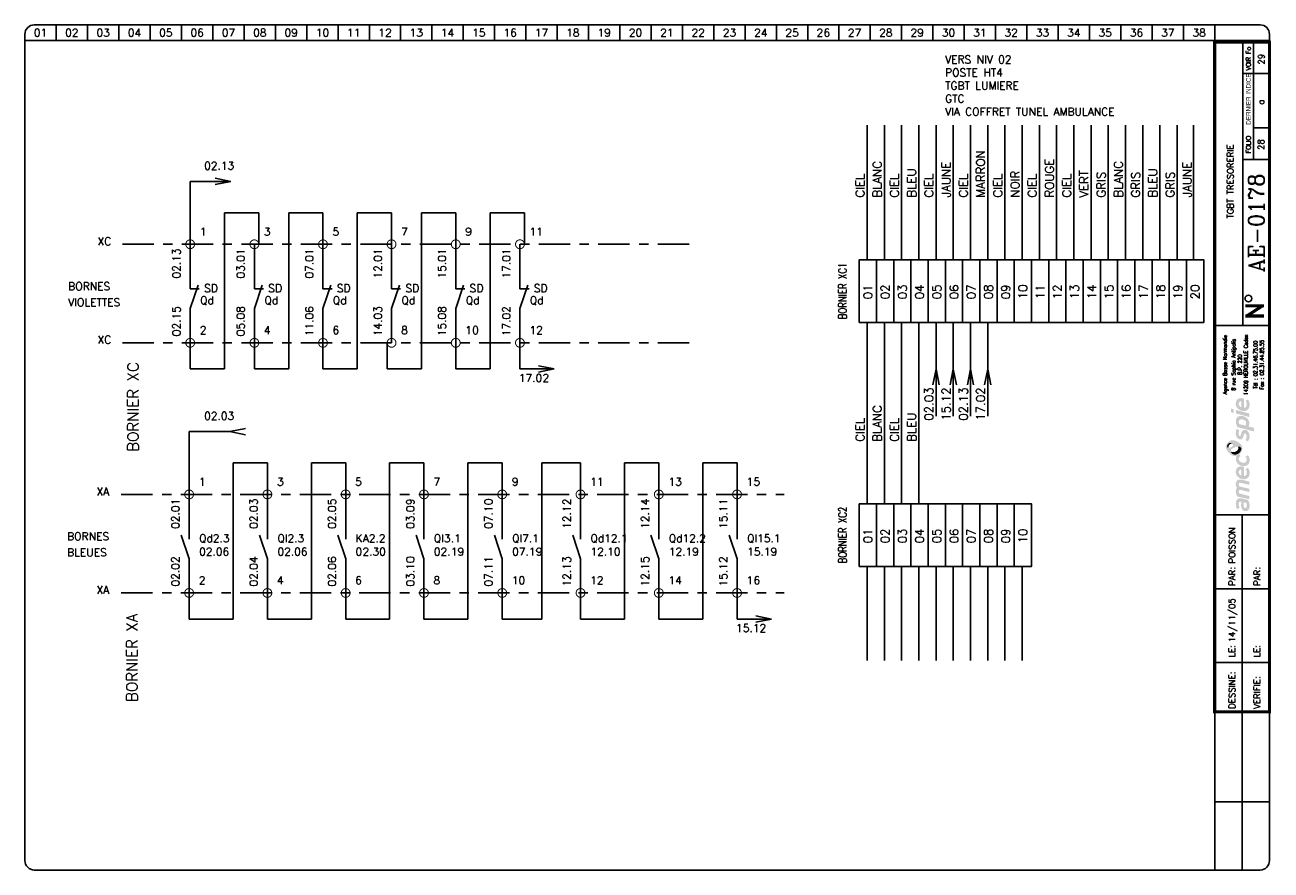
# Model space of a CAD drawing. Header units: inches. Extents: x -3 to 395, y 0 to 270.
import ezdxf
from ezdxf.enums import TextEntityAlignment as Align

# ---------------------------------------------------------------- set-up
doc = ezdxf.new("R2010")
doc.units = ezdxf.units.IN
doc.header["$LTSCALE"] = 20
doc.header["$MEASUREMENT"] = 0
doc.linetypes.add('AXES', pattern=[0.95, 0.5, -0.15, 0.15, -0.15])
for name, color, linetype in [('TEXTE', 3, 'Continuous'), ('TRAIAXE', 6, 'AXES'), ('TRAIFIN', 1, 'Continuous'), ('TRAIGROS', 2, 'Continuous'), ('TRAIMOY', 4, 'Continuous')]:
    doc.layers.add(name, color=color, linetype=linetype)
doc.styles.add('ROMANC', font='romanc')
doc.styles.add('ROMANS8', font='ROMANS8.shx')
doc.styles.get("Standard").update_dxf_attribs({"font": 'simplex.shx'})
doc.styles.add('TXT', font='txt', dxfattribs={"width": 0.8})

# ---------------------------------------------------------------- blocks, each defined once
blk = doc.blocks.new('FDP-DIV-CHU')
at = {"layer": 'TEXTE', "color": 7, "const_width": 1}
for points in [[(355.56, 551.92), (349.56, 551.92)], [(350.06, 548.67), (355.06, 551.92)], [(355.56, 548.67), (349.56, 548.67)]]:
    blk.add_lwpolyline(points, dxfattribs=at)
at = {"layer": 'TEXTE', "color": 7}
blk.add_circle((350.57, 554.25), 1.08, dxfattribs=at)
at = {"layer": 'TRAIFIN', "color": 7}
for p, q in [((-30.19, 641.67), (-30.19, 636.67)), ((-20.19, 641.67), (-20.19, 636.67)), ((-10.19, 641.67), (-10.19, 636.67)), ((-0.19, 641.67), (-0.19, 636.67)), ((9.81, 641.67), (9.81, 636.67)), ((19.81, 641.67), (19.81, 636.67)), ((29.81, 641.67), (29.81, 636.67)), ((39.81, 641.67), (39.81, 636.67)), ((49.81, 641.67), (49.81, 636.67)), ((59.81, 641.67), (59.81, 636.67)), ((69.81, 641.67), (69.81, 636.67)), ((79.81, 641.67), (79.81, 636.67)), ((89.81, 641.67), (89.81, 636.67)), ((99.81, 641.67), (99.81, 636.67)), ((109.81, 641.67), (109.81, 636.67)), ((119.81, 641.67), (119.81, 636.67)), ((129.81, 641.67), (129.81, 636.67)), ((139.81, 641.67), (139.81, 636.67)), ((149.81, 641.67), (149.81, 636.67)), ((159.81, 641.67), (159.81, 636.67)), ((169.81, 641.67), (169.81, 636.67)), ((179.81, 641.67), (179.81, 636.67)), ((189.81, 641.67), (189.81, 636.67)), ((199.81, 641.67), (199.81, 636.67)), ((209.81, 641.67), (209.81, 636.67)), ((219.81, 641.67), (219.81, 636.67)), ((229.81, 641.67), (229.81, 636.67)), ((239.81, 641.67), (239.81, 636.67)), ((249.81, 641.67), (249.81, 636.67)), ((259.81, 641.67), (259.81, 636.67)), ((269.81, 641.67), (269.81, 636.67)), ((279.81, 641.67), (279.81, 636.67)), ((289.81, 641.67), (289.81, 636.67)), ((299.81, 641.67), (299.81, 636.67)), ((309.81, 641.67), (309.81, 636.67)), ((319.81, 641.67), (319.81, 636.67)), ((329.81, 641.67), (329.81, 636.67)), ((339.81, 641.67), (339.81, 636.67)), ((352.22, 598.71), (352.22, 636.17)), ((352.22, 608.76), (356.77, 608.76))]:
    blk.add_line(p, q, dxfattribs=at)
at = {"layer": 'TRAIGROS', "color": 7}
for p, q in [((-37.19, 641.67), (354.31, 641.67)), ((-40.19, 638.67), (-40.19, 636.67)), ((357.31, 638.67), (357.31, 636.67)), ((357.31, 636.67), (-40.19, 636.67)), ((357.31, 636.67), (-40.19, 636.67)), ((-40.19, 636.67), (-40.19, 374.67)), ((348.81, 545.67), (348.81, 636.17)), ((357.31, 374.67), (357.31, 636.67)), ((348.81, 626.17), (356.81, 626.17)), ((348.81, 598.68), (356.81, 598.68)), ((339.81, 545.67), (357.31, 545.67)), ((339.81, 485.18), (357.32, 485.18)), ((339.81, 371.64), (339.81, 422.18)), ((-37.19, 371.67), (354.31, 371.67))]:
    blk.add_line(p, q, dxfattribs=at)
at = {"layer": 'TRAIGROS', "color": 7, "const_width": 1}
blk.add_lwpolyline([(339.81, 636.17), (339.81, 422.18), (357.31, 422.18), (357.31, 636.17), (339.81, 636.17)], dxfattribs=at)
at = {"layer": 'TRAIGROS', "color": 7}
for centre, start, end in [((-37.19, 638.67), 90, 180), ((354.31, 638.67), 0, 90), ((-37.19, 374.67), 180, 270), ((354.31, 374.67), 270, 0)]:
    blk.add_arc(centre, 3, start, end, dxfattribs=at)
at = {"layer": 'TRAIMOY', "color": 7}
for p, q in [((348.56, 371.65), (348.56, 485.18)), ((339.81, 461.48), (357.32, 461.48)), ((339.81, 437.94), (357.32, 437.94)), ((339.81, 393.42), (357.32, 393.42))]:
    blk.add_line(p, q, dxfattribs=at)
at = {"layer": 'TEXTE', "color": 7}
for s, p in [('01', (-35.19, 639.17)), ('02', (-25.19, 639.17)), ('03', (-15.19, 639.17)), ('04', (-5.19, 639.17)), ('05', (4.81, 639.17)), ('06', (14.81, 639.17)), ('07', (24.81, 639.17)), ('08', (34.81, 639.17)), ('09', (44.81, 639.17)), ('10', (54.81, 639.17)), ('12', (74.81, 639.17)), ('13', (84.81, 639.17)), ('16', (114.81, 639.17)), ('19', (144.81, 639.17)), ('20', (154.81, 639.17)), ('21', (164.81, 639.17)), ('22', (174.81, 639.17)), ('23', (184.81, 639.17)), ('24', (194.81, 639.17)), ('25', (204.81, 639.17)), ('26', (214.81, 639.17)), ('27', (224.81, 639.17)), ('28', (234.81, 639.17)), ('29', (244.81, 639.17)), ('30', (254.81, 639.17)), ('31', (264.81, 639.17)), ('32', (274.81, 639.17)), ('33', (284.81, 639.17)), ('34', (294.81, 639.17)), ('35', (304.81, 639.17)), ('36', (314.81, 639.17)), ('37', (324.81, 639.17)), ('38', (334.81, 639.17)), ('11', (64.81, 639.17)), ('14', (94.81, 639.17)), ('15', (104.81, 639.17)), ('17', (124.81, 639.17)), ('18', (134.81, 639.17))]:
    blk.add_text(s, height=2.5, dxfattribs=at).set_placement(p, align=Align.MIDDLE)
at = {"layer": 'TEXTE', "color": 7, "width": 0.867769}
blk.add_text('VOIR Fo', height=1.5, rotation=90, dxfattribs=at).set_placement((351.31, 627.17), (351.31, 634.67), align=Align.FIT)
at = {"layer": 'TEXTE', "color": 7, "style": 'TXT', "width": 0.8}
blk.add_text('DERNIER INDICE', height=1.5, rotation=90, dxfattribs=at).set_placement((351.31, 609.79))
at = {"layer": 'TEXTE', "color": 7}
blk.add_text('FOLIO', height=1.5, rotation=90, dxfattribs=at).set_placement((351.31, 603.43), align=Align.CENTER)
for s, p in [('PAR:', (346.32, 462.48)), ('PAR:', (354.32, 462.48)), ('LE:', (346.32, 439.61)), ('LE:', (354.32, 439.61)), ('DESSINE:', (346.32, 423.18)), ('VERIFIE:', (354.32, 423.18))]:
    blk.add_text(s, height=2, rotation=90, dxfattribs=at).set_placement(p)
at = {"layer": 'TEXTE', "color": 4, "style": 'ROMANC'}
for tag, height, p in [('FOLIO_SUIVANT', 2, (355.71, 630.71)), ('INDICE', 2, (355.6, 617.02)), ('FOLIO', 2, (355.6, 603.43)), ('NUMERO', 5, (355.6, 578.45))]:
    blk.add_attdef(tag, text='', height=height, rotation=90, dxfattribs=at).set_placement(p, align=Align.CENTER)
blk.add_attdef('INTITULE_DU_PLAN', text='', height=2, rotation=90, dxfattribs=at).set_placement((344.81, 591.67), align=Align.MIDDLE)
for tag, p in [('DESSINATEUR', (346.34, 469.62)), ('DATE', (346.32, 444.43))]:
    blk.add_attdef(tag, p, '', height=2, rotation=90, dxfattribs=at)
blk = doc.blocks.new('LOGO')
h = blk.add_hatch(color=187)
h.paths.add_polyline_path([(0.27, -25.15), (-0.26, -25.03), (-0.61, -25.01), (-0.96, -25.01), (-1.3, -25.15), (-1.56, -25.39), (-1.76, -25.66), (-1.92, -26.06), (-2.01, -26.61), (-2, -27.13), (-1.95, -27.54), (-1.82, -27.98), (-1.59, -28.49), (-0.78, -28.03), (-0.88, -27.84), (-0.99, -27.58), (-1.06, -27.27), (-1.09, -26.94), (-1.07, -26.65), (-1.03, -26.36), (-0.9, -26.15), (-0.74, -26.05), (-0.59, -26.04), (-0.23, -26.1), (-0.26, -26.47), (-0.29, -26.77), (-0.31, -27.1), (-0.31, -27.41), (-0.26, -27.77), (-0.19, -28.1), (-0.05, -28.44), (0.2, -28.78), (0.48, -28.98), (0.87, -29.11), (1.22, -29.1), (1.58, -29.04), (1.84, -28.87), (2.14, -28.53), (2.3, -28.16), (2.37, -27.71), (2.36, -27.1), (2.28, -26.51), (2.08, -25.89), (1.89, -25.54), (0.84, -25.3)])
h.paths.add_polyline_path([(0.54, -26.31), (1.32, -26.47), (1.41, -26.69), (1.48, -27.01), (1.49, -27.42), (1.48, -27.74), (1.4, -27.9), (1.29, -28.03), (1.14, -28.09), (0.96, -28.1), (0.81, -28.07), (0.69, -27.97), (0.6, -27.85), (0.54, -27.71), (0.5, -27.54), (0.49, -27.3), (0.49, -27.06), (0.5, -26.59)], flags=16)
h.paths.add_polyline_path([(-0.88, -23.47), (-0.97, -23.29), (-1.06, -23.08), (-1.08, -22.86), (-1.05, -22.63), (-0.97, -22.45), (-0.79, -22.36), (-0.5, -22.33), (2.29, -23.01), (2.29, -21.94), (-0.8, -21.24), (-0.96, -21.08), (-1.06, -20.77), (-1.1, -20.45), (-1, -20.2), (-0.87, -20.11), (-0.7, -20.03), (-0.48, -20.05), (2.29, -20.7), (2.29, -19.65), (-0.36, -19.01), (-0.65, -19), (-1.01, -19.01), (-1.3, -19.12), (-1.55, -19.28), (-1.77, -19.54), (-1.9, -19.8), (-1.98, -20), (-2.02, -20.38), (-2.01, -20.76), (-1.91, -21.13), (-1.79, -21.45), (-1.64, -21.71), (-1.75, -21.83), (-1.89, -22.08), (-1.98, -22.36), (-2.01, -22.66), (-2.01, -23), (-1.95, -23.36), (-1.85, -23.71), (-1.69, -24.08), (-1.5, -24.43), (2.29, -25.32), (2.29, -24.26)])
h.paths.add_polyline_path([(-0.19, -14.81), (-0.51, -14.81), (-0.91, -14.88), (-1.19, -15), (-1.42, -15.16), (-1.64, -15.38), (-1.83, -15.67), (-1.95, -15.97), (-2, -16.26), (-2.02, -16.52), (-2.01, -16.84), (-1.96, -17.15), (-1.84, -17.46), (-1.65, -17.81), (-1.41, -18.09), (-1.14, -18.33), (-0.89, -18.51), (-0.59, -18.68), (-0.17, -18.82), (0.24, -18.89), (0.59, -18.91), (0.98, -18.88), (1.37, -18.75), (1.77, -18.51), (2.17, -18.06), (2.33, -17.58), (2.38, -17.11), (2.38, -16.56), (2.33, -16.15), (2.2, -15.79), (2.03, -15.5), (1.82, -15.25), (1.14, -15.68), (1.3, -15.94), (1.42, -16.3), (1.49, -16.68), (1.49, -16.99), (1.43, -17.33), (1.23, -17.63), (0.99, -17.81), (0.79, -17.86), (0.6, -17.84), (0.6, -14.97), (0.23, -14.85)])
h.paths.add_polyline_path([(-0.26, -17.69), (-0.43, -17.64), (-0.58, -17.55), (-0.76, -17.39), (-0.9, -17.24), (-1.01, -17.02), (-1.06, -16.86), (-1.08, -16.63), (-1.06, -16.36), (-0.96, -16.16), (-0.83, -15.98), (-0.62, -15.87), (-0.44, -15.83), (-0.26, -15.83)], flags=16)
h.paths.add_polyline_path([(-0.09, -13.56), (-0.44, -13.4), (-0.74, -13.16), (-0.95, -12.9), (-1.04, -12.61), (-1.08, -12.36), (-1.02, -12.05), (-0.89, -11.83), (-0.73, -11.69), (-0.61, -11.61), (-0.5, -11.55), (-0.88, -10.89), (-1.08, -11.04), (-1.32, -11.18), (-1.51, -11.28), (-1.78, -11.38), (-1.87, -11.55), (-1.97, -11.89), (-2.01, -12.3), (-1.98, -12.76), (-1.82, -13.35), (-1.54, -13.76), (-1.25, -14.08), (-0.85, -14.34), (-0.48, -14.51), (-0.05, -14.65), (0.44, -14.71), (0.94, -14.69), (1.47, -14.5), (1.83, -14.25), (2.09, -13.94), (2.26, -13.6), (2.36, -13.21), (2.39, -12.82), (2.37, -12.43), (2.27, -11.98), (2.07, -11.58), (1.82, -11.23), (1.12, -11.67), (1.29, -11.95), (1.43, -12.27), (1.45, -12.61), (1.43, -12.96), (1.23, -13.36), (0.95, -13.57), (0.61, -13.63), (0.31, -13.63)])
h.paths.add_polyline_path([(1.25, -3.19), (0.94, -3.13), (0.59, -3.14), (0.32, -3.25), (0.1, -3.49), (-0.12, -3.81), (-0.25, -4.17), (-0.38, -4.62), (-0.46, -4.92), (-0.59, -5.03), (-0.74, -5.08), (-0.86, -5.03), (-0.96, -4.94), (-1.06, -4.74), (-1.12, -4.53), (-1.11, -4.23), (-1.07, -3.86), (-1.01, -3.51), (-0.93, -3.23), (-1.72, -2.85), (-1.84, -3.12), (-1.93, -3.4), (-1.97, -3.68), (-2, -3.98), (-2.02, -4.32), (-2, -4.65), (-1.94, -5.01), (-1.8, -5.31), (-1.64, -5.58), (-1.4, -5.84), (-1.11, -6.04), (-0.85, -6.17), (-0.56, -6.2), (-0.24, -6.15), (0.01, -5.99), (0.18, -5.81), (0.32, -5.51), (0.41, -5.18), (0.51, -4.86), (0.57, -4.63), (0.67, -4.45), (0.78, -4.33), (0.97, -4.29), (1.15, -4.35), (1.3, -4.55), (1.41, -4.85), (1.44, -5.24), (1.41, -5.62), (1.33, -5.91), (1.23, -6.15), (1.09, -6.39), (1.78, -6.81), (1.86, -6.74), (1.97, -6.61), (2.14, -6.32), (2.27, -6), (2.36, -5.62), (2.37, -5.24), (2.35, -4.86), (2.3, -4.52), (2.19, -4.21), (2.03, -3.92), (1.85, -3.65), (1.57, -3.35)])
h.paths.add_polyline_path([(1.14, 0.91), (0.82, 1.08), (0.5, 1.2), (0.1, 1.27), (-0.26, 1.3), (-0.73, 1.29), (-1.12, 1.19), (-1.38, 1.04), (-1.61, 0.8), (-1.77, 0.55), (-1.89, 0.33), (-1.98, 0.01), (-2.01, -0.32), (-1.99, -0.65), (-1.95, -1.02), (-1.88, -1.34), (-1.76, -1.63), (-1.63, -1.96), (-1.52, -2.24), (3.84, -3.66), (3.84, -2.51), (1.96, -2.01), (2.11, -1.85), (2.24, -1.56), (2.27, -1.32), (2.29, -1.04), (2.27, -0.75), (2.21, -0.44), (2.07, -0.1), (1.9, 0.2), (1.71, 0.44), (1.43, 0.71)])
h.paths.add_polyline_path([(0.98, -1.77), (-0.92, -1.28), (-0.98, -1.1), (-1.05, -0.84), (-1.07, -0.56), (-1.04, -0.29), (-0.94, -0.06), (-0.77, 0.11), (-0.53, 0.2), (-0.24, 0.22), (0.04, 0.2), (0.35, 0.13), (0.58, 0.05), (0.81, -0.07), (1.02, -0.24), (1.19, -0.46), (1.27, -0.68), (1.28, -0.93), (1.28, -1.16), (1.24, -1.43), (1.15, -1.61)], flags=16)
h.paths.add_polyline_path([(-1.97, 3.22), (-1.97, 2.11), (2.35, 0.95), (2.35, 2.06)])
h.paths.add_polyline_path([(-3.55, 3.65), (-3.55, 2.48), (-2.65, 2.25), (-2.65, 3.43)])
h.paths.add_polyline_path([(-0.19, 6.99), (-0.51, 6.99), (-0.91, 6.92), (-1.19, 6.81), (-1.42, 6.64), (-1.64, 6.43), (-1.83, 6.14), (-1.95, 5.83), (-2, 5.54), (-2.02, 5.28), (-2.01, 4.96), (-1.96, 4.66), (-1.84, 4.34), (-1.65, 4), (-1.41, 3.71), (-1.14, 3.48), (-0.89, 3.29), (-0.59, 3.12), (-0.17, 2.98), (0.24, 2.92), (0.59, 2.89), (0.98, 2.93), (1.37, 3.06), (1.77, 3.29), (2.17, 3.75), (2.33, 4.22), (2.38, 4.7), (2.38, 5.24), (2.33, 5.65), (2.2, 6.02), (2.03, 6.3), (1.82, 6.56), (1.14, 6.13), (1.3, 5.87), (1.42, 5.5), (1.49, 5.12), (1.49, 4.82), (1.43, 4.47), (1.23, 4.17), (0.99, 4), (0.79, 3.94), (0.6, 3.96), (0.6, 6.83), (0.23, 6.96)])
h.paths.add_polyline_path([(-0.26, 4.11), (-0.43, 4.16), (-0.58, 4.26), (-0.76, 4.42), (-0.9, 4.56), (-1.01, 4.78), (-1.06, 4.95), (-1.08, 5.17), (-1.06, 5.44), (-0.96, 5.64), (-0.83, 5.82), (-0.62, 5.93), (-0.44, 5.97), (-0.26, 5.97)], flags=16)
h = blk.add_hatch(color=135)
h.paths.add_polyline_path([(-2.62, -6.48), (-2.99, -6.44), (-3.33, -6.46), (-3.66, -6.54), (-3.9, -6.66), (-4.19, -6.88), (-4.48, -7.12), (-4.72, -7.4), (-4.9, -7.71), (-5.08, -8.08), (-5.15, -8.51), (-5.14, -8.84), (-5.03, -9.22), (-4.88, -9.56), (-4.68, -9.88), (-4.46, -10.22), (-4.19, -10.51), (-3.87, -10.81), (-3.57, -11.02), (-3.23, -11.21), (-2.91, -11.36), (-2.54, -11.44), (-2.16, -11.45), (-1.78, -11.38), (-1.51, -11.28), (-1.32, -11.18), (-1.08, -11.04), (-0.88, -10.89), (-0.73, -10.77), (-0.54, -10.54), (-0.29, -10.22), (-0.06, -9.77), (0.06, -9.2), (0.05, -8.64), (-0.11, -8.22), (-0.36, -7.85), (-0.69, -7.52), (-1.07, -7.21), (-1.43, -6.95), (-1.9, -6.73), (-2.27, -6.57)])
h.paths.add_polyline_path([(-2.94, -7.94), (-2.93, -8.06), (-2.93, -8.18), (-2.98, -8.34), (-3.08, -8.43), (-3.22, -8.54), (-3.43, -8.66), (-3.65, -8.75), (-3.89, -8.84), (-4.16, -8.87), (-4.34, -8.85), (-4.5, -8.82), (-4.67, -8.73), (-4.76, -8.58), (-4.8, -8.43), (-4.79, -8.24), (-4.75, -8.06), (-4.69, -7.92), (-4.59, -7.78), (-4.48, -7.64), (-4.34, -7.51), (-4.19, -7.41), (-4, -7.31), (-3.79, -7.28), (-3.58, -7.31), (-3.42, -7.38), (-3.25, -7.49), (-3.12, -7.62), (-3.02, -7.79)], flags=16)
h.paths.add_polyline_path([(-1.84, -8.57), (-1.32, -8.49), (-1.12, -8.49), (-0.87, -8.49), (-0.65, -8.57), (-0.45, -8.72), (-0.32, -8.9), (-0.26, -9.1), (-0.28, -9.35), (-0.35, -9.63), (-0.51, -9.97), (-0.73, -10.32), (-1.02, -10.58), (-1.39, -10.82), (-1.78, -10.98), (-2.23, -11.04), (-2.55, -11.01), (-2.82, -10.95), (-3.16, -10.77), (-3.4, -10.52), (-3.53, -10.28), (-3.6, -10.02), (-3.6, -9.73), (-3.5, -9.48), (-3.31, -9.23), (-3, -9.04), (-2.68, -8.88), (-2.26, -8.71)], flags=16)
h = blk.add_hatch(color=253)
h.paths.add_polyline_path([(-4, -7.31), (-4.19, -7.41), (-4.34, -7.51), (-4.48, -7.64), (-4.59, -7.78), (-4.69, -7.92), (-4.75, -8.06), (-4.79, -8.24), (-4.8, -8.43), (-4.76, -8.58), (-4.67, -8.73), (-4.5, -8.82), (-4.34, -8.85), (-4.36, -8.64), (-4.33, -8.43), (-4.27, -8.21), (-4.19, -8.05), (-4.09, -7.91), (-3.95, -7.79), (-3.82, -7.69), (-3.65, -7.62), (-3.47, -7.58), (-3.28, -7.58), (-3.12, -7.62), (-3.25, -7.49), (-3.42, -7.38), (-3.58, -7.31), (-3.79, -7.28)])
h.paths.add_polyline_path([(-0.87, -8.49), (-1.12, -8.49), (-1.32, -8.49), (-1.27, -8.65), (-1.22, -8.89), (-1.24, -9.17), (-1.31, -9.4), (-1.45, -9.63), (-1.67, -9.84), (-1.91, -10), (-2.2, -10.15), (-2.48, -10.22), (-2.71, -10.25), (-2.97, -10.24), (-3.22, -10.21), (-3.44, -10.12), (-3.6, -10.02), (-3.53, -10.28), (-3.4, -10.52), (-3.16, -10.77), (-2.82, -10.95), (-2.55, -11.01), (-2.23, -11.04), (-1.78, -10.98), (-1.39, -10.82), (-1.02, -10.58), (-0.73, -10.32), (-0.51, -9.97), (-0.35, -9.63), (-0.28, -9.35), (-0.26, -9.1), (-0.32, -8.9), (-0.45, -8.72), (-0.65, -8.57)])
at = {"color": 7, "style": 'ROMANS8', "width": 0.8}
for s, height, p in [('Agence Basse Normandie', 1.2384, (-4.85, 17.68)), ('8 rue Sophia Antipolis', 1.2384, (-2.12, 17.68)), ('14209 HEROUVILLE Cedex', 1.2384, (1.84, 17.68)), ('B.P. 220', 1.238, (-0.08, 17.68)), ('Tél : 02.31.46.75.00', 1.2384, (4.88, 17.68)), ('Fax : 02.31.44.85.55', 1.2384, (6.91, 17.68))]:
    blk.add_text(s, height=height, rotation=90, dxfattribs=at).set_placement(p, align=Align.CENTER)

msp = doc.modelspace()

# ---------------------------------------------------------------- linework, layer by layer
at = {"color": 2}
for p, q in [((49.79, 199.92), (49.79, 220)), ((49.79, 220), (62.79, 220)), ((62.79, 220), (57.79, 221)), ((62.79, 220), (57.79, 219)), ((60.74, 210), (60.74, 160.1)), ((60.74, 210), (71.69, 210)), ((71.69, 199.92), (71.69, 210)), ((81.24, 210), (92.19, 210)), ((81.24, 210), (81.24, 160.1)), ((92.19, 199.92), (92.19, 210)), ((103.15, 210), (103.15, 160.1)), ((103.15, 210), (114.1, 210)), ((114.1, 199.92), (114.1, 210)), ((123.65, 210), (123.65, 160.1)), ((123.65, 210), (134.6, 210)), ((134.6, 199.92), (134.6, 210)), ((145.55, 210), (145.55, 160.1)), ((145.55, 210), (156.51, 210)), ((156.51, 199.92), (156.51, 210)), ((49.79, 168.43), (49.79, 160.1)), ((70.29, 168.43), (70.29, 160.1)), ((92.19, 168.43), (92.19, 160.1)), ((112.69, 168.43), (112.69, 160.1)), ((134.6, 168.43), (134.6, 160.1)), ((155.1, 168.43), (155.1, 160.1)), ((60.74, 160.1), (49.79, 160.1)), ((81.24, 160.1), (70.29, 160.1)), ((103.15, 160.1), (92.19, 160.1)), ((123.65, 160.1), (112.69, 160.1)), ((145.55, 160.1), (134.6, 160.1)), ((166.05, 160.1), (155.1, 160.1)), ((166.05, 160.1), (161.05, 161.1)), ((166.05, 160.1), (161.05, 159.1)), ((287.99, 159.97), (286.99, 154.97)), ((287.99, 159.97), (288.99, 154.97)), ((293.49, 159.97), (292.49, 154.97)), ((293.49, 159.97), (294.49, 154.97)), ((298.99, 159.97), (297.99, 154.97)), ((298.99, 159.97), (299.99, 154.97)), ((304.49, 159.97), (303.49, 154.97)), ((304.49, 159.97), (305.49, 154.97)), ((49.45, 140.08), (62.45, 140.08)), ((49.45, 120), (49.45, 140.08)), ((62.45, 140.08), (67.45, 141.08)), ((62.45, 140.08), (67.45, 139.08)), ((63.49, 130.08), (63.49, 80.18)), ((63.49, 130.08), (74.45, 130.08)), ((74.45, 120), (74.45, 130.08)), ((88.49, 130.08), (99.45, 130.08)), ((88.49, 130.08), (88.49, 80.18)), ((99.45, 120), (99.45, 130.08)), ((113.49, 130.08), (113.49, 80.18)), ((113.49, 130.08), (124.45, 130.08)), ((124.45, 120), (124.45, 130.08)), ((138.49, 130.08), (138.49, 80.18)), ((138.49, 130.08), (149.45, 130.08)), ((149.45, 120), (149.45, 130.08)), ((162.09, 130.08), (162.09, 80.18)), ((162.09, 130.08), (174.45, 130.08)), ((174.45, 120), (174.45, 130.08)), ((188.49, 130.08), (188.49, 80.18)), ((188.49, 130.08), (199.45, 130.08)), ((199.45, 120), (199.45, 130.08)), ((213.49, 130.08), (213.49, 80.18)), ((213.49, 130.08), (224.45, 130.08)), ((224.45, 120), (224.45, 130.08)), ((49.45, 88.52), (49.45, 80.18)), ((74.45, 88.52), (74.45, 80.18)), ((99.45, 88.52), (99.45, 80.18)), ((124.45, 88.52), (124.45, 80.18)), ((149.45, 88.52), (149.45, 80.18)), ((174.45, 88.52), (174.45, 80.18)), ((199.45, 88.52), (199.45, 80.18)), ((224.45, 88.52), (224.45, 80.18)), ((63.49, 80.18), (49.45, 80.18)), ((74.45, 80.18), (88.49, 80.18)), ((99.45, 80.18), (113.49, 80.18)), ((124.45, 80.18), (138.49, 80.18)), ((149.45, 80.18), (162.09, 80.18)), ((174.45, 80.18), (188.49, 80.18)), ((199.45, 80.18), (213.49, 80.18)), ((235.4, 80.18), (224.45, 80.18)), ((235.4, 80.18), (230.4, 81.18)), ((235.4, 80.18), (230.4, 79.18))]:
    msp.add_line(p, q, dxfattribs=at)
for points in [[(49.79, 185.63), (52.68, 185.63)], [(70.29, 185.63), (73.18, 185.63)], [(92.19, 185.63), (95.09, 185.63)], [(114.1, 185.63), (117, 185.63)], [(134.6, 185.63), (137.5, 185.63)], [(155.1, 185.63), (158, 185.63)]]:
    msp.add_lwpolyline(points, dxfattribs=at)
at = {"layer": 'TRAIAXE'}
for p, q in [((28.13, 199.92), (209.79, 199.92)), ((28.13, 168.43), (209.79, 168.43)), ((27.79, 120), (239.45, 120)), ((27.79, 88.52), (239.45, 88.52))]:
    msp.add_line(p, q, dxfattribs=at)
at = {"layer": 'TRAIFIN'}
for p, q in [((265.99, 194.97), (265.99, 237.97)), ((271.49, 194.97), (271.49, 237.97)), ((276.99, 194.97), (276.99, 237.97)), ((282.49, 194.97), (282.49, 237.97)), ((287.99, 194.97), (287.99, 237.97)), ((293.49, 194.97), (293.49, 237.97)), ((298.99, 194.97), (298.99, 237.97)), ((304.49, 194.97), (304.49, 237.97)), ((309.99, 194.97), (309.99, 237.97)), ((315.49, 194.97), (315.49, 237.97)), ((320.99, 194.97), (320.99, 237.97)), ((326.49, 194.97), (326.49, 237.97)), ((331.99, 194.97), (331.99, 237.97)), ((337.49, 194.97), (337.49, 237.97)), ((342.99, 194.97), (342.99, 237.97)), ((348.49, 194.97), (348.49, 237.97)), ((353.99, 194.97), (353.99, 237.97)), ((359.49, 194.97), (359.49, 237.97)), ((364.99, 194.97), (364.99, 237.97)), ((370.24, 194.97), (370.24, 237.97)), ((49.79, 199.92), (49.79, 185.63)), ((70.29, 199.92), (70.29, 185.63)), ((92.19, 199.92), (92.19, 185.63)), ((114.1, 199.92), (114.1, 185.63)), ((134.6, 199.92), (134.6, 185.63)), ((155.1, 199.92), (155.1, 185.63)), ((49.79, 168.43), (49.79, 179.38)), ((70.29, 168.43), (70.29, 179.38)), ((92.19, 168.43), (92.19, 179.38)), ((114.1, 168.43), (114.1, 179.38)), ((134.6, 168.43), (134.6, 179.38)), ((155.1, 168.43), (155.1, 179.38)), ((265.99, 174.97), (265.99, 144.97)), ((271.49, 174.97), (271.49, 144.97)), ((276.99, 174.97), (276.99, 144.97)), ((282.49, 174.97), (282.49, 144.97)), ((287.99, 174.97), (287.99, 144.97)), ((293.49, 174.97), (293.49, 144.97)), ((298.99, 174.97), (298.99, 144.97)), ((304.49, 174.97), (304.49, 144.97)), ((265.99, 116.97), (265.99, 159.97)), ((271.49, 116.97), (271.49, 159.97)), ((276.99, 116.97), (276.99, 159.97)), ((282.49, 116.97), (282.49, 159.97)), ((49.45, 120), (49.45, 105.71)), ((74.45, 120), (74.45, 105.71)), ((99.45, 120), (99.45, 105.71)), ((124.45, 120), (124.45, 105.71)), ((149.45, 120), (149.45, 105.71)), ((174.45, 120), (174.45, 105.71)), ((199.45, 120), (199.45, 105.71)), ((224.45, 120), (224.45, 105.71)), ((49.45, 88.52), (49.45, 99.46)), ((74.45, 88.52), (74.45, 99.46)), ((99.45, 88.52), (99.45, 99.46)), ((124.45, 88.52), (124.45, 99.46)), ((149.45, 88.52), (149.45, 99.46)), ((174.45, 88.52), (174.45, 99.46)), ((199.45, 88.52), (199.45, 99.46)), ((224.45, 88.52), (224.45, 99.46)), ((265.99, 96.97), (265.99, 66.97)), ((271.49, 96.97), (271.49, 66.97)), ((276.99, 96.97), (276.99, 66.97)), ((282.49, 96.97), (282.49, 66.97)), ((287.99, 96.97), (287.99, 66.97)), ((293.49, 96.97), (293.49, 66.97)), ((298.99, 96.97), (298.99, 66.97)), ((304.49, 96.97), (304.49, 66.97)), ((309.99, 96.97), (309.99, 66.97)), ((315.49, 96.97), (315.49, 66.97))]:
    msp.add_line(p, q, dxfattribs=at)
at = {"layer": 'TRAIFIN', "const_width": 0.312}
for points in [[(48.38, 199.92, 1), (51.19, 199.92, 1)], [(68.88, 199.92, 1), (71.69, 199.92, 1)], [(90.79, 199.92, 1), (93.6, 199.92, 1)], [(112.69, 199.92, 1), (115.51, 199.92, 1)], [(133.19, 199.92, 1), (136.01, 199.92, 1)], [(153.69, 199.92, 1), (156.51, 199.92, 1)], [(48.38, 168.43, 1), (51.19, 168.43, 1)], [(68.88, 168.43, 1), (71.69, 168.43, 1)], [(90.79, 168.43, 1), (93.6, 168.43, 1)], [(112.69, 168.43, 1), (115.51, 168.43, 1)], [(133.19, 168.43, 1), (136.01, 168.43, 1)], [(153.69, 168.43, 1), (156.51, 168.43, 1)], [(48.04, 120, 1), (50.85, 120, 1)], [(73.04, 120, 1), (75.85, 120, 1)], [(98.04, 120, 1), (100.85, 120, 1)], [(123.04, 120, 1), (125.85, 120, 1)], [(148.04, 120, 1), (150.85, 120, 1)], [(173.04, 120, 1), (175.85, 120, 1)], [(198.04, 120, 1), (200.85, 120, 1)], [(223.04, 120, 1), (225.85, 120, 1)], [(48.04, 88.52, 1), (50.85, 88.52, 1)], [(73.04, 88.52, 1), (75.85, 88.52, 1)], [(98.04, 88.52, 1), (100.85, 88.52, 1)], [(123.04, 88.52, 1), (125.85, 88.52, 1)], [(148.04, 88.52, 1), (150.85, 88.52, 1)], [(173.04, 88.52, 1), (175.85, 88.52, 1)], [(198.04, 88.52, 1), (200.85, 88.52, 1)], [(223.04, 88.52, 1), (225.85, 88.52, 1)]]:
    msp.add_lwpolyline(points, format="xyb", close=True, dxfattribs=at)
at = {"layer": 'TRAIGROS'}
for p, q in [((52.29, 186.88), (49.79, 179.38)), ((72.79, 186.88), (70.29, 179.38)), ((94.69, 186.88), (92.19, 179.38)), ((116.6, 186.88), (114.1, 179.38)), ((137.1, 186.88), (134.6, 179.38)), ((157.6, 186.88), (155.1, 179.38)), ((46.95, 106.96), (49.45, 99.46)), ((71.95, 106.96), (74.45, 99.46)), ((96.95, 106.96), (99.45, 99.46)), ((121.95, 106.96), (124.45, 99.46)), ((146.95, 106.96), (149.45, 99.46)), ((171.95, 106.96), (174.45, 99.46)), ((196.95, 106.96), (199.45, 99.46)), ((221.95, 106.96), (224.45, 99.46))]:
    msp.add_line(p, q, dxfattribs=at)
at = {"layer": 'TRAIMOY'}
for points in [[(263.49, 174.97), (263.49, 194.97), (268.99, 194.97), (268.99, 174.97)], [(268.99, 174.97), (268.99, 194.97), (274.49, 194.97), (274.49, 174.97)], [(274.49, 174.97), (274.49, 194.97), (279.99, 194.97), (279.99, 174.97)], [(279.99, 174.97), (279.99, 194.97), (285.49, 194.97), (285.49, 174.97)], [(285.49, 174.97), (285.49, 194.97), (290.99, 194.97), (290.99, 174.97)], [(290.99, 174.97), (290.99, 194.97), (296.49, 194.97), (296.49, 174.97)], [(296.49, 174.97), (296.49, 194.97), (301.99, 194.97), (301.99, 174.97)], [(301.99, 174.97), (301.99, 194.97), (307.49, 194.97), (307.49, 174.97)], [(307.49, 174.97), (307.49, 194.97), (312.99, 194.97), (312.99, 174.97)], [(312.99, 174.97), (312.99, 194.97), (318.49, 194.97), (318.49, 174.97)], [(318.49, 174.97), (318.49, 194.97), (323.99, 194.97), (323.99, 174.97)], [(323.99, 174.97), (323.99, 194.97), (329.49, 194.97), (329.49, 174.97)], [(329.49, 174.97), (329.49, 194.97), (334.99, 194.97), (334.99, 174.97)], [(334.99, 174.97), (334.99, 194.97), (340.49, 194.97), (340.49, 174.97)], [(340.49, 174.97), (340.49, 194.97), (345.99, 194.97), (345.99, 174.97)], [(345.99, 174.97), (345.99, 194.97), (351.49, 194.97), (351.49, 174.97)], [(351.49, 174.97), (351.49, 194.97), (356.99, 194.97), (356.99, 174.97)], [(356.99, 174.97), (356.99, 194.97), (362.49, 194.97), (362.49, 174.97)], [(362.49, 174.97), (362.49, 194.97), (367.99, 194.97), (367.99, 174.97)], [(367.99, 174.97), (367.99, 194.97), (373.49, 194.97), (373.49, 174.97)], [(263.49, 96.97), (263.49, 116.97), (268.99, 116.97), (268.99, 96.97)], [(268.99, 96.97), (268.99, 116.97), (274.49, 116.97), (274.49, 96.97)], [(274.49, 96.97), (274.49, 116.97), (279.99, 116.97), (279.99, 96.97)], [(279.99, 96.97), (279.99, 116.97), (285.49, 116.97), (285.49, 96.97)], [(285.49, 96.97), (285.49, 116.97), (290.99, 116.97), (290.99, 96.97)], [(290.99, 96.97), (290.99, 116.97), (296.49, 116.97), (296.49, 96.97)], [(296.49, 96.97), (296.49, 116.97), (301.99, 116.97), (301.99, 96.97)], [(301.99, 96.97), (301.99, 116.97), (307.49, 116.97), (307.49, 96.97)], [(307.49, 96.97), (307.49, 116.97), (312.99, 116.97), (312.99, 96.97)], [(312.99, 96.97), (312.99, 116.97), (318.49, 116.97), (318.49, 96.97)]]:
    msp.add_lwpolyline(points, close=True, dxfattribs=at)

# ---------------------------------------------------------------- block references
msp.add_blockref('FDP-DIV-CHU', (37.19, -371.67)).add_auto_attribs({'DESSINATEUR': 'POISSON', 'DATE': '14/11/05', 'FOLIO': '28', 'INTITULE_DU_PLAN': 'TGBT TRESORERIE', 'NUMERO': 'AE-0178', 'FOLIO_SUIVANT': '29', 'INDICE': 'a'})
msp.add_blockref('LOGO', (385.75, 143.76))

# ---------------------------------------------------------------- texts
at = {"color": 2, "insert": (290.89, 260.21), "char_height": 2.5, "width": 66.9696, "attachment_point": 1}
msp.add_mtext('VERS NIV 02\\PPOSTE HT4\\PTGBT LUMIERE\\PGTC\\PVIA COFFRET TUNEL AMBULANCE', dxfattribs=at)
at = {"layer": 'TEXTE'}
for s, height, p in [('MARRON', 2.75, (303.61, 214.85)), ('ROUGE', 2.75, (325.61, 214.85)), ('BLANC', 2.75, (270.61, 214.85)), ('BLEU', 2.75, (281.61, 214.85)), ('JAUNE', 2.75, (292.61, 214.85)), ('NOIR', 2.75, (314.61, 214.85)), ('VERT', 2.75, (336.61, 214.85)), ('GRIS', 2.75, (342.11, 214.85)), ('BLANC', 2.75, (347.61, 214.85)), ('GRIS', 2.75, (353.11, 214.85)), ('BLEU', 2.75, (358.61, 214.85)), ('GRIS', 2.75, (364.11, 214.85)), ('JAUNE', 2.75, (369.61, 214.85)), ('CIEL', 2.75, (265.11, 214.85)), ('CIEL', 2.75, (276.11, 214.85)), ('CIEL', 2.75, (287.11, 214.85)), ('CIEL', 2.75, (298.11, 214.85)), ('CIEL', 2.75, (309.11, 214.85)), ('CIEL', 2.75, (320.11, 214.85)), ('CIEL', 2.75, (331.11, 214.85)), ('02.13', 2.5, (46.66, 188.93)), ('03.01', 2.5, (67.16, 188.93)), ('07.01', 2.5, (89.07, 188.93)), ('12.01', 2.5, (110.98, 188.93)), ('15.01', 2.5, (131.48, 188.93)), ('17.01', 2.5, (151.98, 188.93)), ('01', 2.75, (267.61, 182.35)), ('02', 2.75, (273.11, 182.35)), ('03', 2.75, (278.61, 182.35)), ('04', 2.75, (284.11, 182.35)), ('05', 2.75, (289.61, 182.35)), ('06', 2.75, (295.11, 182.35)), ('07', 2.75, (300.61, 182.35)), ('08', 2.75, (306.11, 182.35)), ('09', 2.75, (311.61, 182.35)), ('10', 2.75, (317.11, 182.35)), ('11', 2.75, (322.61, 182.35)), ('12', 2.75, (328.11, 182.35)), ('13', 2.75, (333.61, 182.35)), ('14', 2.75, (339.11, 182.35)), ('15', 2.75, (344.61, 182.35)), ('16', 2.75, (350.11, 182.35)), ('17', 2.75, (355.61, 182.35)), ('18', 2.75, (361.11, 182.35)), ('19', 2.75, (366.61, 182.35)), ('20', 2.75, (372.11, 182.35)), ('02.15', 2.5, (46.66, 170.5)), ('05.08', 2.5, (67.16, 170.5)), ('11.06', 2.5, (89.07, 170.5)), ('14.03', 2.5, (110.98, 170.5)), ('15.08', 2.5, (131.48, 170.5)), ('17.02', 2.5, (151.98, 170.5)), ('BORNIER XC', 3.5, (33.27, 133.62)), ('02.03', 2.75, (287.11, 143.56)), ('15.12', 2.75, (292.61, 143.56)), ('02.13', 2.75, (298.11, 143.56)), ('17.02', 2.75, (303.61, 143.56)), ('BLANC', 2.75, (270.61, 136.85)), ('CIEL', 2.75, (265.11, 136.85)), ('CIEL', 2.75, (276.11, 136.85)), ('BLEU', 2.75, (281.61, 136.85)), ('02.01', 2.5, (46.32, 109.01)), ('02.03', 2.5, (71.32, 109.01)), ('02.05', 2.5, (96.32, 109.01)), ('03.09', 2.5, (121.32, 109.01)), ('07.10', 2.5, (146.32, 109.01)), ('12.12', 2.5, (171.32, 109.01)), ('12.14', 2.5, (196.32, 109.01)), ('15.11', 2.5, (221.32, 109.01)), ('01', 2.75, (267.61, 104.35)), ('02', 2.75, (273.11, 104.35)), ('03', 2.75, (278.61, 104.35)), ('04', 2.75, (284.11, 104.35)), ('05', 2.75, (289.61, 104.35)), ('06', 2.75, (295.11, 104.35)), ('07', 2.75, (300.61, 104.35)), ('08', 2.75, (306.11, 104.35)), ('09', 2.75, (311.61, 104.35)), ('10', 2.75, (317.11, 104.35)), ('02.02', 2.5, (46.32, 90.58)), ('02.04', 2.5, (71.32, 90.58)), ('02.06', 2.5, (96.32, 90.58)), ('03.10', 2.5, (121.32, 90.58)), ('07.11', 2.5, (146.32, 90.58)), ('12.13', 2.5, (171.32, 90.58)), ('12.15', 2.5, (196.32, 90.58)), ('15.12', 2.5, (221.32, 90.58)), ('BORNIER XA', 3.5, (32.93, 53.7))]:
    msp.add_text(s, height=height, rotation=90, dxfattribs=at).set_placement(p)
for s, p in [('02.13', (54.22, 223.75)), ('1', (52.84, 202.71)), ('3', (73.34, 202.71)), ('5', (95.25, 202.71)), ('7', (117.15, 202.71)), ('9', (137.65, 202.71)), ('11', (158.15, 202.71)), ('XC', (20.21, 199.59)), ('BORNES', (10.84, 185.26)), ('SD', (54.22, 184.64)), ('SD', (74.72, 184.64)), ('SD', (96.62, 184.64)), ('SD', (118.53, 184.64)), ('SD', (139.03, 184.64)), ('SD', (159.53, 184.64)), ('Qd', (52.97, 180.75)), ('Qd', (73.47, 180.75)), ('Qd', (95.37, 180.75)), ('Qd', (117.28, 180.75)), ('Qd', (137.78, 180.75)), ('Qd', (158.28, 180.75)), ('VIOLETTES', (10.84, 180.14)), ('2', (52.84, 171.23)), ('4', (73.34, 171.23)), ('6', (95.25, 171.23)), ('8', (117.15, 171.23)), ('10', (137.65, 171.23)), ('12', (158.15, 171.23)), ('XC', (20.21, 168.18)), ('17.02', (154.75, 155.95)), ('02.03', (54.22, 143.83)), ('1', (52.5, 122.79)), ('3', (77.5, 122.79)), ('5', (102.5, 122.79)), ('7', (127.5, 122.79)), ('9', (152.5, 122.79)), ('11', (177.5, 122.79)), ('13', (202.5, 122.79)), ('15', (227.5, 122.79)), ('XA', (19.87, 119.67)), ('BORNES', (10.5, 105.34)), ('Qd2.3', (52.62, 104.73)), ('QI2.3', (77.62, 104.73)), ('KA2.2', (102.62, 104.73)), ('QI3.1', (127.62, 104.73)), ('QI7.1', (152.62, 104.73)), ('Qd12.1', (177.62, 104.73)), ('Qd12.2', (202.62, 104.73)), ('QI15.1', (227.62, 104.73)), ('BLEUES', (10.5, 100.22)), ('02.06', (52.62, 100.43)), ('02.06', (77.62, 100.43)), ('02.30', (102.62, 100.43)), ('02.19', (127.62, 100.43)), ('07.19', (152.62, 100.43)), ('12.10', (177.62, 100.43)), ('12.19', (202.62, 100.43)), ('15.19', (227.62, 100.43)), ('2', (52.5, 91.31)), ('4', (77.5, 91.31)), ('6', (102.5, 91.31)), ('8', (127.5, 91.31)), ('10', (152.5, 91.31)), ('12', (177.5, 91.31)), ('14', (202.5, 91.31)), ('16', (227.5, 91.31)), ('XA', (19.87, 88.27)), ('15.12', (224.09, 76.03))]:
    msp.add_text(s, height=2.5, dxfattribs=at).set_placement(p)
at = {"layer": 'TEXTE', "width": 0.8}
for s, p in [('BORNIER XC1', (259.38, 175.97)), ('BORNIER XC2', (259.38, 97.97))]:
    msp.add_text(s, height=2.5, rotation=90, dxfattribs=at).set_placement(p)

doc.saveas('drawing.dxf')
